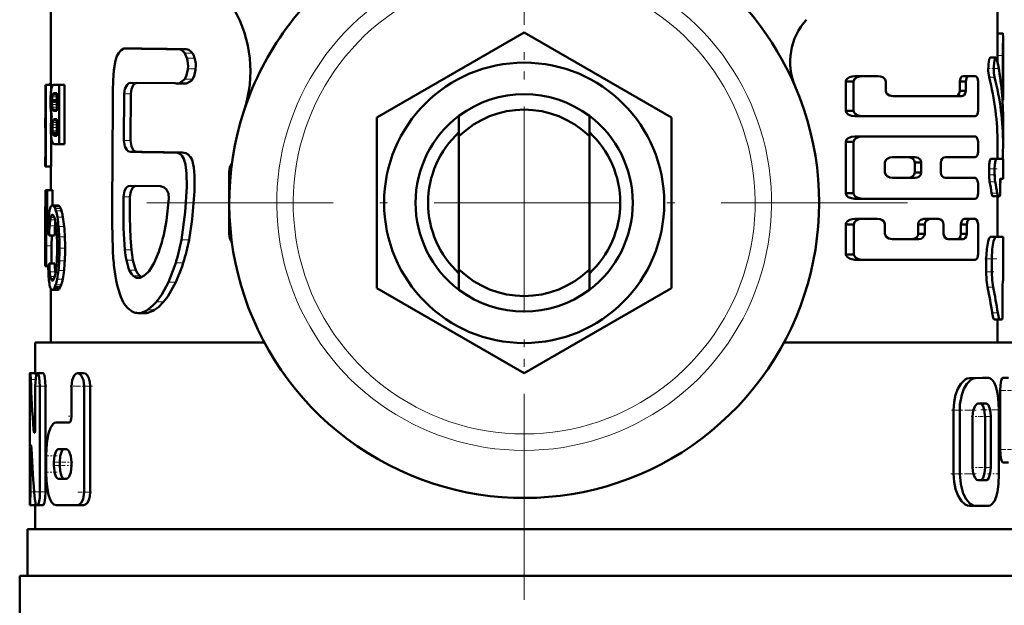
# Model space of a CAD drawing. Extents: x -1438 to 1837, y -1771 to 622.
# Tile 21 of 90: x -56 to 8, y -992 to -954. Entities that reach past the tile are written whole.
import ezdxf

# ---------------------------------------------------------------- set-up
doc = ezdxf.new("R2010")
doc.units = 0
doc.linetypes.add('DASHDOT', pattern=[18.5, 12, -3, 0.5, -3])

msp = doc.modelspace()

# ---------------------------------------------------------------- linework, layer by layer
at = {"color": 7, "linetype": 'DASHDOT', "lineweight": 18}
for p, q in [((-23.209, -941.073), (-23.209, -990.473)), ((-23.209, -942.323), (-23.209, -1007.724)), ((1.491, -965.773), (-47.909, -965.773))]:
    msp.add_line(p, q, dxfattribs=at)
at = {"color": 7, "lineweight": 50}
for p, q in [((-53.709, -958.182), (-53.709, -952.273)), ((7.291, -952.273), (7.291, -955.099)), ((-32.709, -960.288), (-23.209, -954.803)), ((-23.209, -954.803), (-13.709, -960.288)), ((7.291, -954.863), (7.631, -954.863)), ((7.291, -954.863), (7.308, -954.863)), ((7.641, -955.099), (7.641, -959.163)), ((-48.679, -955.84), (-48.875, -955.831)), ((-48.454, -955.831), (-48.875, -955.831)), ((-48.254, -955.84), (-48.454, -955.831)), ((-44.984, -955.882), (-45.472, -955.882)), ((6.821, -956.425), (7.177, -956.425)), ((7.284, -956.298), (7.284, -956.739)), ((7.634, -958.594), (7.634, -956.298)), ((-45.414, -958.071), (-45.065, -957.804)), ((-1.413, -957.616), (-1.911, -957.616)), ((-1.413, -957.616), (-0.411, -957.616)), ((5.463, -957.616), (5.086, -957.616)), ((5.463, -957.616), (5.835, -957.616)), ((-54.046, -960.318), (-54.046, -958.182)), ((-54.046, -958.182), (-54.022, -958.182)), ((-53.672, -958.182), (-54.022, -958.182)), ((-54.022, -963.438), (-54.022, -958.182)), ((-53.709, -958.096), (-53.738, -958.096)), ((-53.67, -958.443), (-53.677, -958.485)), ((-53.672, -958.182), (-53.672, -958.453)), ((-53.509, -958.182), (-53.172, -958.182)), ((-52.812, -958.182), (-53.172, -958.182)), ((-53.172, -961.989), (-53.172, -958.182)), ((-52.812, -958.182), (-52.812, -961.989)), ((-45.688, -958.068), (-48.541, -958.042)), ((-45.057, -958.085), (-45.543, -958.085)), ((-1.984, -957.963), (-2.496, -957.963)), ((-2.496, -957.963), (-2.496, -959.842)), ((-1.984, -959.842), (-1.984, -957.963)), ((0.084, -958.561), (0.084, -957.963)), ((5.236, -957.963), (4.856, -957.963)), ((4.856, -957.963), (4.856, -958.561)), ((5.236, -958.561), (5.236, -957.963)), ((6.028, -959.842), (6.028, -957.963)), ((-53.308, -958.744), (-53.549, -958.744)), ((-53.308, -958.722), (-53.517, -958.722)), ((-53.47, -958.712), (-53.308, -958.712)), ((-53.308, -959.856), (-53.308, -958.712)), ((-48.972, -958.765), (-48.99, -961.758)), ((-48.552, -958.765), (-48.57, -961.758)), ((0.555, -958.908), (4.996, -958.908)), ((5.236, -958.561), (4.856, -958.561)), ((-53.628, -959.199), (-53.629, -959.279)), ((-53.308, -959.279), (-53.629, -959.279)), ((-53.626, -959.131), (-53.628, -959.199)), ((-53.308, -959.199), (-53.628, -959.199)), ((7.607, -959.168), (7.641, -959.168)), ((7.641, -959.168), (7.641, -959.163)), ((-54.059, -960.318), (-54.046, -960.318)), ((-54.059, -960.318), (-54.059, -960.939)), ((-53.672, -960.033), (-53.672, -960.372)), ((-53.562, -959.815), (-53.546, -959.831)), ((-53.546, -959.831), (-53.521, -959.846)), ((-53.308, -959.831), (-53.546, -959.831)), ((-53.521, -959.846), (-53.495, -959.853)), ((-53.308, -959.846), (-53.521, -959.846)), ((-53.495, -959.853), (-53.461, -959.856)), ((-53.308, -959.853), (-53.495, -959.853)), ((-53.461, -959.856), (-53.457, -959.856)), ((-53.457, -959.856), (-53.308, -959.856)), ((-32.709, -971.258), (-32.709, -960.288)), ((-27.409, -961.488), (-27.409, -960.173)), ((-19.009, -961.488), (-19.009, -960.173)), ((-13.709, -960.288), (-13.709, -971.258)), ((-1.984, -959.842), (-2.496, -959.842)), ((-1.413, -960.192), (-1.911, -960.192)), ((-1.413, -960.192), (5.835, -960.192)), ((7.641, -960.248), (7.641, -962.003)), ((-54.059, -960.939), (-54.046, -960.939)), ((-54.057, -960.939), (-54.053, -960.957)), ((-54.053, -960.957), (-54.047, -961.001)), ((-54.046, -962.817), (-54.046, -960.939)), ((-53.526, -960.413), (-53.54, -960.43)), ((-53.308, -960.43), (-53.54, -960.43)), ((-53.308, -960.414), (-53.526, -960.414)), ((-53.478, -960.39), (-53.502, -960.397)), ((-53.308, -960.398), (-53.502, -960.398)), ((-53.441, -960.387), (-53.478, -960.39)), ((-53.441, -960.387), (-53.308, -960.387)), ((-53.308, -961.455), (-53.308, -960.387)), ((-54.047, -961.001), (-54.046, -961.012)), ((-53.672, -961.578), (-53.672, -963.438)), ((-53.57, -961.337), (-53.584, -961.272)), ((-53.308, -961.272), (-53.584, -961.272)), ((-53.308, -961.337), (-53.57, -961.337)), ((-53.444, -961.455), (-53.308, -961.455)), ((-27.409, -970.058), (-27.409, -961.488)), ((-19.009, -961.488), (-19.009, -970.058)), ((-1.413, -961.493), (-1.911, -961.493)), ((-1.413, -961.493), (5.835, -961.493)), ((-53.468, -961.989), (-53.172, -961.989)), ((-52.812, -961.989), (-53.172, -961.989)), ((-1.984, -961.844), (-2.496, -961.844)), ((-2.496, -961.844), (-2.496, -965.156)), ((-1.984, -965.156), (-1.984, -961.844)), ((6.028, -962.479), (6.028, -961.844)), ((7.291, -962.002), (7.291, -962.95)), ((-54.059, -962.817), (-54.046, -962.817)), ((-54.059, -962.817), (-54.059, -963.438)), ((-54.054, -962.814), (-54.057, -962.817)), ((-54.052, -962.806), (-54.054, -962.814)), ((-54.048, -962.789), (-54.052, -962.806)), ((-54.046, -962.776), (-54.048, -962.789)), ((-45.73, -962.531), (-45.767, -962.532)), ((-45.248, -962.531), (-45.73, -962.531)), ((0.51, -962.841), (1.99, -962.841)), ((3.935, -962.831), (5.835, -962.831)), ((-54.059, -963.438), (-54.022, -963.438)), ((-53.708, -963.438), (-54.058, -963.438)), ((-53.672, -963.438), (-54.022, -963.438)), ((-53.709, -964.952), (-53.709, -963.438)), ((0.036, -963.815), (0.036, -963.185)), ((2.374, -963.185), (1.951, -963.185)), ((1.951, -963.185), (1.951, -963.815)), ((2.374, -963.815), (2.374, -963.185)), ((3.627, -963.818), (3.627, -963.182)), ((6.859, -962.95), (7.214, -962.95)), ((7.214, -962.95), (7.641, -962.95)), ((7.641, -962.95), (7.641, -964.225)), ((-42.209, -967.773), (-42.209, -963.773)), ((2.374, -963.815), (1.951, -963.815)), ((6.744, -963.587), (6.744, -963.961)), ((7.1, -963.961), (7.1, -963.587)), ((-46.642, -964.698), (-48.595, -964.672)), ((0.51, -964.16), (1.99, -964.16)), ((3.935, -964.169), (5.835, -964.169)), ((6.028, -965.156), (6.028, -964.521)), ((7.456, -964.797), (7.453, -964.77)), ((7.477, -964.225), (7.641, -964.225)), ((-53.977, -964.952), (-54.056, -964.952)), ((-54.056, -966.031), (-54.056, -964.952)), ((-53.977, -966.031), (-53.977, -964.952)), ((-53.977, -964.952), (-53.939, -964.952)), ((-53.587, -964.952), (-53.939, -964.952)), ((-53.939, -966.562), (-53.939, -964.952)), ((-53.587, -964.952), (-53.587, -965.942)), ((-1.984, -965.156), (-2.496, -965.156)), ((6.976, -965.341), (7.33, -965.341)), ((7.291, -965.341), (7.291, -967.957)), ((7.306, -965.405), (7.291, -965.466)), ((7.306, -965.405), (7.318, -965.341)), ((7.33, -965.341), (7.43, -965.341)), ((-54.059, -966.031), (-53.977, -966.031)), ((-54.059, -966.031), (-54.059, -969.839)), ((-53.256, -965.942), (-53.612, -965.942)), ((-1.413, -965.507), (-1.911, -965.507)), ((-1.413, -965.507), (5.835, -965.507)), ((-54.059, -969.304), (-54.059, -966.562)), ((-54.059, -966.562), (-54.003, -966.562)), ((-53.964, -966.562), (-53.939, -966.562)), ((-53.822, -966.562), (-53.939, -966.562)), ((-49.742, -967.125), (-49.716, -968.724)), ((-1.981, -967.16), (-2.493, -967.16)), ((-2.482, -969.088), (-2.493, -967.16)), ((-1.971, -969.088), (-1.981, -967.16)), ((-1.41, -966.809), (-1.908, -966.809)), ((-1.41, -966.809), (-0.461, -966.809)), ((0.036, -967.758), (0.036, -967.158)), ((2.594, -967.158), (2.174, -967.158)), ((2.174, -967.158), (2.174, -967.758)), ((2.95, -966.809), (2.536, -966.809)), ((2.594, -967.758), (2.594, -967.158)), ((2.95, -966.809), (3.498, -966.809)), ((3.812, -967.758), (3.812, -967.158)), ((5.305, -967.158), (4.926, -967.158)), ((4.926, -967.158), (4.926, -967.758)), ((5.528, -966.809), (5.152, -966.809)), ((5.305, -967.758), (5.305, -967.158)), ((5.528, -966.809), (5.835, -966.809)), ((6.028, -969.086), (6.028, -967.158)), ((-54.002, -968.544), (-53.994, -967.674)), ((-53.458, -967.874), (-53.811, -967.874)), ((-53.651, -968.544), (-53.646, -967.874)), ((2.594, -967.758), (2.174, -967.758)), ((5.305, -967.758), (4.926, -967.758)), ((7.291, -967.953), (7.641, -967.957)), ((7.641, -967.957), (7.641, -970.791)), ((-54.005, -969.839), (-54.002, -968.544)), ((-53.654, -969.684), (-53.651, -968.544)), ((0.51, -968.106), (2.221, -968.106)), ((4.111, -968.106), (5.069, -968.106)), ((-47.054, -969.645), (-46.749, -968.918)), ((-1.971, -969.088), (-2.482, -969.088)), ((-54.059, -969.304), (-54.03, -969.304)), ((-54.059, -969.839), (-54.005, -969.839)), ((-53.872, -969.839), (-54.005, -969.839)), ((-53.449, -969.684), (-53.802, -969.684)), ((-47.374, -970.165), (-47.054, -969.645)), ((-1.4, -969.432), (-1.898, -969.432)), ((-1.4, -969.432), (5.835, -969.432)), ((6.555, -970.21), (6.555, -969.379)), ((6.914, -970.21), (6.914, -969.379)), ((-53.873, -969.916), (-53.911, -969.916)), ((-53.873, -969.925), (-53.893, -969.925)), ((-53.407, -970.341), (-53.419, -970.217)), ((-27.409, -970.058), (-27.409, -971.373)), ((-19.009, -970.058), (-19.009, -971.373)), ((-53.566, -970.764), (-53.65, -970.764)), ((-53.611, -970.781), (-53.613, -970.781)), ((-48.114, -970.607), (-48.073, -970.61)), ((7.641, -970.791), (7.627, -970.792)), ((-53.709, -974.773), (-53.709, -971.295)), ((-53.258, -971.377), (-53.613, -971.377)), ((-53.203, -971.356), (-53.558, -971.356)), ((-53.092, -971.198), (-53.449, -971.198)), ((-23.209, -976.743), (-32.709, -971.258)), ((-13.709, -971.258), (-23.209, -976.743)), ((7.61, -972.063), (7.607, -972.002)), ((-47.636, -972.868), (-48.072, -972.868)), ((7.079, -973.274), (7.431, -973.274)), ((7.291, -973.274), (7.291, -974.773)), ((7.584, -973.273), (7.431, -973.274)), ((-54.709, -974.773), (-39.942, -974.773)), ((-54.709, -976.727), (-54.709, -974.773)), ((-6.476, -974.773), (8.291, -974.773)), ((-55.046, -976.727), (-55.033, -976.727)), ((-54.683, -976.727), (-55.033, -976.727)), ((-54.877, -976.727), (-54.709, -976.726)), ((-54.209, -976.727), (-54.565, -976.727)), ((-51.589, -976.734), (-51.977, -976.734)), ((6.325, -977.036), (5.48, -977.05)), ((6.698, -977.036), (5.864, -977.05)), ((6.329, -977.036), (6.701, -977.036)), ((7.635, -977.035), (7.993, -977.035)), ((-55.059, -984.38), (-55.059, -977.577)), ((-54.704, -980.152), (-54.704, -977.577)), ((-54.401, -984.38), (-54.401, -977.577)), ((-54.044, -977.577), (-54.044, -984.38)), ((-52.366, -979.497), (-52.366, -977.584)), ((-51.557, -984.387), (-51.557, -977.584)), ((-51.163, -977.584), (-51.163, -984.387)), ((7.453, -977.859), (7.453, -981.657)), ((6.547, -978.699), (6.045, -978.7)), ((4.454, -983.223), (4.453, -979.114)), ((4.852, -983.223), (4.851, -979.114)), ((7.378, -983.219), (7.377, -979.097)), ((-53.359, -979.922), (-52.549, -979.922)), ((5.677, -982.81), (5.677, -979.526)), ((6.479, -982.808), (6.479, -979.524)), ((6.85, -982.808), (6.85, -979.524)), ((-55.01, -984.38), (-55.01, -981.805)), ((-53.211, -981.623), (-52.725, -981.623)), ((-54.001, -983.111), (-54.001, -982.048)), ((-53.5, -982.686), (-53.5, -982.473)), ((-53.132, -982.473), (-53.132, -982.686)), ((-52.366, -982.686), (-52.366, -982.473)), ((7.635, -982.48), (7.992, -982.48)), ((-53.211, -983.536), (-52.725, -983.536)), ((6.174, -983.633), (6.03, -983.634)), ((6.549, -983.633), (6.047, -983.634)), ((-54.696, -985.231), (-55.046, -985.231)), ((-54.958, -985.231), (-54.96, -985.231)), ((-54.709, -985.231), (-54.958, -985.231)), ((-54.709, -986.773), (-54.709, -985.231)), ((-54.628, -985.231), (-54.565, -985.231)), ((-54.209, -985.231), (-54.565, -985.231)), ((-53.359, -985.237), (-51.977, -985.237)), ((-51.589, -985.237), (-51.977, -985.237)), ((5.482, -985.285), (5.865, -985.285)), ((6.703, -985.283), (5.866, -985.285)), ((-55.209, -986.773), (8.791, -986.773)), ((-55.209, -989.773), (-55.209, -986.773)), ((-55.709, -989.773), (-23.209, -989.773)), ((-55.709, -989.773), (-55.709, -992.886)), ((-23.209, -989.773), (9.291, -989.773))]:
    msp.add_line(p, q, dxfattribs=at)
at = {"color": 7, "lineweight": 18}
for p, q in [((-48.254, -955.84), (-48.679, -955.84)), ((-44.583, -956.128), (-45.08, -956.128)), ((-44.439, -956.449), (-44.939, -956.449)), ((7.284, -956.298), (7.634, -956.298)), ((-44.375, -957.144), (-44.876, -957.144)), ((-44.568, -957.804), (-45.065, -957.804)), ((6.744, -957.688), (7.1, -957.688)), ((-53.709, -958.181), (-53.811, -958.181)), ((-44.925, -958.071), (-45.414, -958.071)), ((-53.308, -958.954), (-53.615, -958.954)), ((-53.308, -958.84), (-53.596, -958.84)), ((-53.308, -958.789), (-53.579, -958.789)), ((-48.552, -958.765), (-48.972, -958.765)), ((7.562, -958.594), (7.634, -958.594)), ((-53.308, -959.131), (-53.626, -959.131)), ((-53.308, -959.453), (-53.625, -959.453)), ((-53.308, -959.618), (-53.611, -959.618)), ((-53.308, -959.745), (-53.589, -959.745)), ((-53.308, -959.815), (-53.562, -959.815)), ((-53.308, -960.917), (-53.604, -960.917)), ((-53.308, -960.746), (-53.599, -960.746)), ((-53.308, -960.604), (-53.585, -960.604)), ((-53.308, -960.492), (-53.563, -960.492)), ((-53.308, -960.39), (-53.478, -960.39)), ((-53.308, -961.135), (-53.598, -961.135)), ((-53.308, -961.384), (-53.552, -961.384)), ((-53.308, -961.425), (-53.522, -961.425)), ((-53.308, -961.446), (-53.49, -961.446)), ((-48.57, -961.758), (-48.99, -961.758)), ((-48.141, -962.494), (-48.568, -962.494)), ((-42.103, -963.773), (-42.209, -963.773)), ((6.744, -963.587), (7.1, -963.587)), ((6.744, -963.961), (7.1, -963.961)), ((6.779, -964.412), (7.135, -964.412)), ((-48.605, -965.384), (-49.024, -965.384)), ((6.907, -965.154), (7.262, -965.154)), ((7.291, -965.405), (7.306, -965.405)), ((-53.188, -965.965), (-53.544, -965.965)), ((-53.128, -966.028), (-53.484, -966.028)), ((-53.515, -966.621), (-53.683, -966.621)), ((-53.558, -966.559), (-53.647, -966.559)), ((-53.067, -966.14), (-53.424, -966.14)), ((-53.013, -966.288), (-53.372, -966.288)), ((-52.922, -966.693), (-53.282, -966.693)), ((-53.856, -966.998), (-53.981, -966.998)), ((-53.431, -967.257), (-53.784, -967.257)), ((-53.428, -966.874), (-53.744, -966.874)), ((-53.471, -966.725), (-53.715, -966.725)), ((-52.846, -967.29), (-53.206, -967.29)), ((-53.884, -967.674), (-53.994, -967.674)), ((-52.8, -967.958), (-53.161, -967.958)), ((-42.209, -967.773), (-42.103, -967.773)), ((6.837, -967.961), (7.192, -967.961)), ((-53.651, -968.544), (-54.002, -968.544)), ((-44.798, -968.152), (-45.289, -968.152)), ((-52.784, -968.698), (-53.145, -968.698)), ((-48.513, -968.799), (-48.934, -968.799)), ((-52.804, -969.501), (-53.164, -969.501)), ((-48.413, -969.459), (-48.836, -969.459)), ((-45.174, -969.633), (-45.657, -969.633)), ((6.555, -969.379), (6.914, -969.379)), ((-53.874, -969.892), (-53.926, -969.892)), ((-53.419, -970.217), (-53.772, -970.217)), ((-52.854, -970.131), (-53.214, -970.131)), ((-48.226, -970.098), (-48.652, -970.098)), ((-47.977, -970.475), (-48.406, -970.475)), ((6.555, -970.21), (6.914, -970.21)), ((-53.448, -970.52), (-53.736, -970.52)), ((-53.485, -970.633), (-53.712, -970.633)), ((-53.525, -970.716), (-53.683, -970.716)), ((-53.036, -971.059), (-53.394, -971.059)), ((-52.936, -970.676), (-53.295, -970.676)), ((-48.033, -970.607), (-48.114, -970.607)), ((-45.66, -970.884), (-46.133, -970.884)), ((-53.148, -971.297), (-53.504, -971.297)), ((6.645, -971.211), (7.003, -971.211)), ((-46.446, -972.147), (-46.904, -972.147)), ((-47.451, -972.85), (-47.89, -972.85)), ((-47.022, -972.667), (-47.468, -972.667)), ((6.943, -972.86), (7.297, -972.86)), ((-54.686, -977.14), (-54.995, -977.14)), ((5.48, -977.05), (5.864, -977.05)), ((6.325, -977.036), (6.698, -977.036)), ((-54.044, -977.577), (-54.401, -977.577)), ((-51.163, -977.584), (-51.557, -977.584)), ((7.453, -977.859), (7.812, -977.859)), ((4.453, -979.114), (4.851, -979.114)), ((6.478, -979.524), (6.849, -979.524)), ((-54.713, -980.371), (-54.813, -980.371)), ((-54.946, -981.805), (-55.01, -981.805)), ((7.452, -981.657), (7.812, -981.657)), ((-53.132, -982.473), (-53.5, -982.473)), ((-53.132, -982.686), (-53.5, -982.686)), ((6.479, -982.808), (6.85, -982.808)), ((4.454, -983.223), (4.852, -983.223)), ((6.174, -983.633), (6.549, -983.633)), ((-54.777, -984.38), (-55.01, -984.38)), ((-54.044, -984.38), (-54.401, -984.38)), ((-51.163, -984.387), (-51.557, -984.387))]:
    msp.add_line(p, q, dxfattribs=at)
at = {"color": 7, "linetype": 'DASHDOT', "lineweight": 18, "ltscale": 0.000516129}
msp.add_line((7.289, -955.437), (7.31, -955.437), dxfattribs=at)
at = {"color": 7, "linetype": 'DASHDOT', "lineweight": 18, "ltscale": 0.010733}
msp.add_line((7.248, -956.298), (7.678, -956.298), dxfattribs=at)
at = {"color": 7, "linetype": 'DASHDOT', "lineweight": 18, "ltscale": 0.017414}
msp.add_line((6.609, -957.127), (7.306, -957.127), dxfattribs=at)
at = {"color": 7, "linetype": 'DASHDOT', "lineweight": 18, "ltscale": 0.002367}
msp.add_line((7.554, -958.594), (7.649, -958.594), dxfattribs=at)
at = {"color": 7, "linetype": 'DASHDOT', "lineweight": 18, "ltscale": 0.014499}
msp.add_line((6.682, -963.587), (7.262, -963.587), dxfattribs=at)
at = {"color": 7, "linetype": 'DASHDOT', "lineweight": 18, "ltscale": 0.011735}
msp.add_line((6.704, -963.961), (7.174, -963.961), dxfattribs=at)
at = {"color": 7, "linetype": 'DASHDOT', "lineweight": 18, "ltscale": 0.001088}
msp.add_line((7.48, -964.544), (7.437, -964.544), dxfattribs=at)
at = {"color": 7, "linetype": 'DASHDOT', "lineweight": 18, "ltscale": 0.001123}
msp.add_line((7.426, -965.022), (7.471, -965.022), dxfattribs=at)
at = {"color": 7, "linetype": 'DASHDOT', "lineweight": 18, "ltscale": 0.020022}
msp.add_line((6.458, -969.378), (7.259, -969.378), dxfattribs=at)
at = {"color": 7, "linetype": 'DASHDOT', "lineweight": 18, "ltscale": 0.014108}
msp.add_line((6.486, -970.208), (7.05, -970.208), dxfattribs=at)
at = {"color": 7, "linetype": 'DASHDOT', "lineweight": 18, "ltscale": 0.000960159}
msp.add_line((7.63, -971.5), (7.591, -971.5), dxfattribs=at)
at = {"color": 7, "linetype": 'DASHDOT', "lineweight": 18, "ltscale": 0.001202}
msp.add_line((7.58, -972.564), (7.628, -972.564), dxfattribs=at)
at = {"color": 7, "linetype": 'DASHDOT', "lineweight": 18, "ltscale": 0.000461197}
msp.add_line((-55.044, -977.577), (-55.063, -977.577), dxfattribs=at)
at = {"color": 7, "linetype": 'DASHDOT', "lineweight": 18, "ltscale": 0.020982}
msp.add_line((-53.95, -977.577), (-54.789, -977.577), dxfattribs=at)
at = {"color": 7, "linetype": 'DASHDOT', "lineweight": 18, "ltscale": 0.037947}
msp.add_line((-51.015, -977.584), (-52.532, -977.584), dxfattribs=at)
at = {"color": 7, "linetype": 'DASHDOT', "lineweight": 18, "ltscale": 0.021974}
msp.add_line((7.361, -977.859), (8.24, -977.859), dxfattribs=at)
at = {"color": 7, "linetype": 'DASHDOT', "lineweight": 18, "ltscale": 0.042322}
msp.add_line((4.312, -979.113), (6.005, -979.113), dxfattribs=at)
at = {"color": 7, "linetype": 'DASHDOT', "lineweight": 18, "ltscale": 0.033036}
msp.add_line((6.215, -979.099), (7.537, -979.099), dxfattribs=at)
at = {"color": 7, "linetype": 'DASHDOT', "lineweight": 18, "ltscale": 0.006094}
msp.add_line((-52.569, -979.497), (-52.326, -979.497), dxfattribs=at)
at = {"color": 7, "linetype": 'DASHDOT', "lineweight": 18, "ltscale": 0.012237}
msp.add_line((5.597, -979.525), (6.086, -979.525), dxfattribs=at)
at = {"color": 7, "linetype": 'DASHDOT', "lineweight": 18, "ltscale": 0.020307}
msp.add_line((6.12, -979.524), (6.932, -979.524), dxfattribs=at)
at = {"color": 7, "linetype": 'DASHDOT', "lineweight": 18, "ltscale": 0.003525}
msp.add_line((-54.825, -980.152), (-54.684, -980.152), dxfattribs=at)
at = {"color": 7, "linetype": 'DASHDOT', "lineweight": 18, "ltscale": 0.002077}
msp.add_line((-55.022, -981.805), (-54.939, -981.805), dxfattribs=at)
at = {"color": 7, "linetype": 'DASHDOT', "lineweight": 18, "ltscale": 0.022171}
msp.add_line((7.352, -981.657), (8.239, -981.657), dxfattribs=at)
at = {"color": 7, "linetype": 'DASHDOT', "lineweight": 18, "ltscale": 0.019386}
msp.add_line((-53.294, -982.048), (-54.07, -982.048), dxfattribs=at)
at = {"color": 7, "linetype": 'DASHDOT', "lineweight": 18, "ltscale": 0.019858}
msp.add_line((-52.773, -982.473), (-53.567, -982.473), dxfattribs=at)
at = {"color": 7, "linetype": 'DASHDOT', "lineweight": 18, "ltscale": 0.011973}
msp.add_line((-52.287, -982.473), (-52.765, -982.473), dxfattribs=at)
at = {"color": 7, "linetype": 'DASHDOT', "lineweight": 18, "ltscale": 0.021267}
msp.add_line((-53.288, -983.111), (-54.139, -983.111), dxfattribs=at)
at = {"color": 7, "linetype": 'DASHDOT', "lineweight": 18, "ltscale": 0.020281}
msp.add_line((-52.771, -982.686), (-53.582, -982.686), dxfattribs=at)
at = {"color": 7, "linetype": 'DASHDOT', "lineweight": 18, "ltscale": 0.010834}
msp.add_line((-52.328, -982.686), (-52.762, -982.686), dxfattribs=at)
at = {"color": 7, "linetype": 'DASHDOT', "lineweight": 18, "ltscale": 0.01142}
msp.add_line((5.628, -982.809), (6.085, -982.809), dxfattribs=at)
at = {"color": 7, "linetype": 'DASHDOT', "lineweight": 18, "ltscale": 0.02124}
msp.add_line((6.103, -982.808), (6.953, -982.808), dxfattribs=at)
at = {"color": 7, "linetype": 'DASHDOT', "lineweight": 18, "ltscale": 0.043357}
msp.add_line((4.277, -983.222), (6.011, -983.222), dxfattribs=at)
at = {"color": 7, "linetype": 'DASHDOT', "lineweight": 18, "ltscale": 0.020263}
msp.add_line((6.636, -983.221), (7.446, -983.221), dxfattribs=at)
at = {"color": 7, "linetype": 'DASHDOT', "lineweight": 18, "ltscale": 0.011318}
msp.add_line((-54.647, -984.38), (-55.1, -984.38), dxfattribs=at)
at = {"color": 7, "linetype": 'DASHDOT', "lineweight": 18, "ltscale": 0.016153}
msp.add_line((-53.972, -984.38), (-54.618, -984.38), dxfattribs=at)
at = {"color": 7, "linetype": 'DASHDOT', "lineweight": 18, "ltscale": 0.02459}
msp.add_line((-51.075, -984.387), (-52.059, -984.387), dxfattribs=at)
at = {"color": 7, "lineweight": 50}
for points in [[(7.631, -954.863), (7.632, -954.864), (7.633, -954.865), (7.634, -954.869), (7.636, -954.884), (7.641, -955.098)], [(-48.998, -955.847), (-49.174, -955.934), (-49.326, -956.106), (-49.441, -956.331), (-49.532, -956.611), (-49.646, -957.235), (-49.696, -957.892), (-49.703, -958.563)], [(-45.08, -956.128), (-45.215, -955.979), (-45.346, -955.903), (-45.472, -955.882)], [(-44.583, -956.128), (-44.652, -956.044), (-44.812, -955.92), (-44.984, -955.882)], [(-44.939, -956.449), (-44.974, -956.344), (-45.08, -956.128)], [(-44.439, -956.449), (-44.5, -956.279), (-44.583, -956.128)], [(6.821, -956.425), (6.813, -956.427), (6.798, -956.438), (6.782, -956.46), (6.753, -956.532), (6.698, -956.872), (6.692, -957.283), (6.744, -957.688)], [(7.177, -956.425), (7.166, -956.428), (7.146, -956.447), (7.126, -956.484), (7.091, -956.603), (7.048, -956.98), (7.056, -957.397), (7.1, -957.688)], [(7.248, -956.566), (7.208, -956.449), (7.192, -956.431), (7.177, -956.425)], [(-45.065, -957.804), (-44.977, -957.628), (-44.883, -957.215), (-44.876, -957.144)], [(-44.568, -957.804), (-44.478, -957.628), (-44.382, -957.215), (-44.375, -957.144)], [(-44.925, -958.071), (-44.629, -957.888), (-44.568, -957.804)], [(-1.911, -957.616), (-2.087, -957.634), (-2.257, -957.685), (-2.385, -957.762), (-2.48, -957.885), (-2.496, -957.963)], [(-1.413, -957.616), (-1.586, -957.634), (-1.753, -957.686), (-1.849, -957.741), (-1.93, -957.819), (-1.984, -957.963)], [(0.084, -957.963), (0.043, -957.824), (-0.106, -957.689), (-0.254, -957.634), (-0.411, -957.616)], [(5.086, -957.616), (4.992, -957.648), (4.91, -957.742), (4.856, -957.963)], [(5.463, -957.616), (5.37, -957.648), (5.289, -957.742), (5.236, -957.963)], [(6.028, -957.963), (5.986, -957.743), (5.907, -957.641), (5.835, -957.616)], [(-48.972, -958.765), (-48.926, -958.438), (-48.791, -958.172), (-48.672, -958.074), (-48.541, -958.042)], [(-48.552, -958.765), (-48.512, -958.462), (-48.393, -958.204), (-48.286, -958.098), (-48.164, -958.046)], [(-49.703, -958.563), (-49.708, -959.395), (-49.743, -966.079), (-49.742, -967.125)], [(0.555, -958.908), (0.32, -958.86), (0.163, -958.751), (0.107, -958.665), (0.084, -958.561)], [(4.856, -958.561), (4.822, -958.739), (4.759, -958.84), (4.678, -958.895), (4.613, -958.908)], [(5.236, -958.561), (5.203, -958.738), (5.14, -958.84), (5.061, -958.895), (4.996, -958.908)], [(-1.911, -960.192), (-2.122, -960.166), (-2.327, -960.086), (-2.441, -959.987), (-2.496, -959.842)], [(-1.984, -959.842), (-1.969, -959.919), (-1.879, -960.042), (-1.687, -960.147), (-1.413, -960.192)], [(5.835, -960.192), (5.89, -960.177), (5.926, -960.151), (5.985, -960.065), (6.028, -959.842)], [(-1.911, -961.493), (-2.122, -961.518), (-2.326, -961.599), (-2.442, -961.699), (-2.496, -961.844)], [(-1.413, -961.493), (-1.619, -961.518), (-1.82, -961.599), (-1.932, -961.7), (-1.984, -961.844)], [(6.028, -961.844), (6.003, -961.669), (5.933, -961.541), (5.888, -961.507), (5.835, -961.493)], [(-48.568, -962.494), (-48.698, -962.458), (-48.816, -962.356), (-48.931, -962.139), (-48.99, -961.758)], [(-48.141, -962.494), (-48.273, -962.459), (-48.393, -962.357), (-48.51, -962.139), (-48.57, -961.758)], [(-45.289, -968.152), (-45.04, -966.381), (-44.951, -964.75), (-44.954, -963.885), (-45.017, -963.31), (-45.131, -962.94), (-45.259, -962.735), (-45.391, -962.619), (-45.545, -962.553), (-45.73, -962.531)], [(-44.798, -968.152), (-44.591, -966.83), (-44.458, -965.029), (-44.449, -964.012), (-44.489, -963.489), (-44.546, -963.194), (-44.608, -963.002), (-44.697, -962.829), (-44.846, -962.659), (-44.996, -962.573), (-45.248, -962.531)], [(0.51, -962.841), (0.343, -962.864), (0.182, -962.938), (0.086, -963.033), (0.036, -963.185)], [(1.951, -963.185), (1.921, -963.054), (1.852, -962.954), (1.761, -962.889), (1.561, -962.841)], [(2.374, -963.185), (2.363, -963.104), (2.3, -962.98), (2.174, -962.882), (1.99, -962.841)], [(3.627, -963.182), (3.648, -963.056), (3.718, -962.935), (3.815, -962.86), (3.935, -962.831)], [(5.835, -962.831), (5.891, -962.816), (5.926, -962.79), (5.985, -962.703), (6.028, -962.479)], [(6.859, -962.95), (6.852, -962.951), (6.837, -962.963), (6.822, -962.986), (6.795, -963.063), (6.757, -963.3), (6.744, -963.587)], [(7.214, -962.95), (7.207, -962.951), (7.192, -962.963), (7.177, -962.986), (7.151, -963.062), (7.113, -963.299), (7.1, -963.587)], [(0.036, -963.815), (0.088, -963.97), (0.185, -964.064), (0.344, -964.136), (0.51, -964.16)], [(1.561, -964.16), (1.689, -964.14), (1.809, -964.082), (1.921, -963.946), (1.951, -963.815)], [(1.99, -964.16), (2.108, -964.143), (2.22, -964.092), (2.336, -963.964), (2.374, -963.815)], [(3.935, -964.169), (3.832, -964.148), (3.737, -964.085), (3.659, -963.971), (3.627, -963.818)], [(-48.595, -964.672), (-48.726, -964.704), (-48.842, -964.8), (-48.957, -965.005), (-49.024, -965.384)], [(-48.226, -964.677), (-48.345, -964.731), (-48.449, -964.837), (-48.549, -965.041), (-48.605, -965.384)], [(-46.091, -965.491), (-46.124, -965.178), (-46.254, -964.914), (-46.398, -964.777), (-46.642, -964.698)], [(6.028, -964.521), (6.003, -964.346), (5.933, -964.217), (5.888, -964.183), (5.835, -964.169)], [(7.453, -964.77), (7.455, -964.302), (7.466, -964.241), (7.471, -964.231), (7.473, -964.227), (7.475, -964.225), (7.477, -964.225)], [(-49.024, -965.384), (-49.02, -967.419), (-48.934, -968.799)], [(-48.605, -965.384), (-48.61, -966.708), (-48.574, -968.054), (-48.513, -968.799)], [(-1.911, -965.507), (-2.123, -965.482), (-2.327, -965.401), (-2.442, -965.301), (-2.496, -965.156)], [(-1.984, -965.156), (-1.969, -965.233), (-1.88, -965.356), (-1.756, -965.435), (-1.62, -965.482), (-1.413, -965.507)], [(5.835, -965.507), (5.891, -965.492), (5.926, -965.467), (5.985, -965.38), (6.028, -965.156)], [(6.907, -965.154), (6.942, -965.298), (6.962, -965.334), (6.971, -965.34), (6.976, -965.341)], [(7.262, -965.154), (7.296, -965.298), (7.316, -965.334), (7.325, -965.34), (7.33, -965.341)], [(7.43, -965.341), (7.433, -965.34), (7.435, -965.339), (7.438, -965.333), (7.443, -965.319), (7.452, -965.274), (7.466, -965.04), (7.456, -964.797)], [(-46.431, -967.836), (-46.251, -966.912), (-46.091, -965.491)], [(-1.908, -966.809), (-2.074, -966.824), (-2.237, -966.871), (-2.385, -966.958), (-2.477, -967.082), (-2.493, -967.16)], [(-1.41, -966.809), (-1.618, -966.834), (-1.818, -966.916), (-1.929, -967.016), (-1.981, -967.16)], [(0.036, -967.158), (0.012, -967.051), (-0.048, -966.963), (-0.154, -966.882), (-0.275, -966.834), (-0.461, -966.809)], [(2.536, -966.809), (2.35, -966.86), (2.246, -966.951), (2.182, -967.09), (2.174, -967.158)], [(3.812, -967.158), (3.79, -967.031), (3.72, -966.91), (3.622, -966.837), (3.498, -966.809)], [(5.152, -966.809), (5.059, -966.841), (4.978, -966.936), (4.926, -967.158)], [(5.528, -966.809), (5.437, -966.841), (5.358, -966.934), (5.305, -967.158)], [(6.028, -967.158), (6.003, -966.983), (5.933, -966.856), (5.888, -966.822), (5.835, -966.809)], [(0.51, -968.106), (0.274, -968.058), (0.117, -967.951), (0.06, -967.863), (0.036, -967.758)], [(2.174, -967.758), (2.146, -967.889), (2.08, -967.989), (1.991, -968.056), (1.795, -968.106)], [(2.594, -967.758), (2.567, -967.888), (2.481, -968.009), (2.366, -968.079), (2.221, -968.106)], [(4.111, -968.106), (4.011, -968.085), (3.919, -968.023), (3.843, -967.91), (3.812, -967.758)], [(4.926, -967.758), (4.893, -967.936), (4.831, -968.037), (4.751, -968.093), (4.686, -968.106)], [(5.305, -967.758), (5.272, -967.935), (5.211, -968.037), (5.132, -968.093), (5.069, -968.106)], [(6.837, -967.961), (6.819, -967.965), (6.782, -967.995), (6.745, -968.053), (6.677, -968.241), (6.587, -968.759), (6.555, -969.379)], [(7.192, -967.961), (7.174, -967.965), (7.138, -967.995), (7.102, -968.052), (7.034, -968.241), (6.945, -968.76), (6.914, -969.379)], [(-1.898, -969.432), (-2.108, -969.407), (-2.246, -969.362), (-2.41, -969.25), (-2.466, -969.165), (-2.482, -969.088)], [(-1.971, -969.088), (-1.955, -969.164), (-1.864, -969.286), (-1.672, -969.389), (-1.4, -969.432)], [(5.835, -969.432), (5.89, -969.418), (5.942, -969.376), (5.985, -969.307), (6.028, -969.086)], [(-48.836, -969.459), (-48.698, -969.984), (-48.652, -970.098)], [(-48.413, -969.459), (-48.296, -969.921), (-48.226, -970.098)], [(-46.133, -970.884), (-45.736, -969.874), (-45.657, -969.633)], [(-45.66, -970.884), (-45.252, -969.868), (-45.174, -969.633)], [(-49.62, -969.93), (-49.495, -970.762), (-49.406, -971.151)], [(-48.652, -970.098), (-48.516, -970.345), (-48.406, -970.475)], [(-48.226, -970.098), (-48.137, -970.268), (-47.977, -970.475)], [(-48.073, -970.61), (-47.957, -970.594), (-47.704, -970.48)], [(-47.704, -970.48), (-47.438, -970.239), (-47.374, -970.165)], [(6.555, -970.21), (6.578, -970.741), (6.645, -971.211)], [(6.914, -970.21), (6.937, -970.741), (7.003, -971.211)], [(-46.904, -972.147), (-46.562, -971.679), (-46.133, -970.884)], [(-46.446, -972.147), (-46.172, -971.792), (-45.94, -971.417), (-45.66, -970.884)], [(7.607, -972.002), (7.604, -971.089), (7.622, -970.809), (7.625, -970.794), (7.626, -970.792), (7.627, -970.792)], [(-49.406, -971.151), (-49.192, -971.82), (-49.035, -972.162), (-48.908, -972.365)], [(-48.908, -972.365), (-48.743, -972.56), (-48.464, -972.777)], [(-47.468, -972.667), (-47.172, -972.431), (-46.904, -972.147)], [(-47.022, -972.667), (-46.777, -972.483), (-46.446, -972.147)], [(7.584, -973.273), (7.586, -973.271), (7.588, -973.269), (7.592, -973.26), (7.605, -973.162), (7.615, -972.914), (7.61, -972.063)], [(6.943, -972.86), (7.014, -973.178), (7.053, -973.258), (7.07, -973.272), (7.079, -973.274)], [(7.297, -972.86), (7.367, -973.179), (7.406, -973.258), (7.423, -973.272), (7.431, -973.274)], [(-55.046, -976.727), (-55.047, -976.728), (-55.048, -976.73), (-55.049, -976.736), (-55.054, -976.806), (-55.059, -977.577)], [(-54.995, -977.14), (-55.022, -976.765), (-55.03, -976.731), (-55.031, -976.728), (-55.032, -976.728), (-55.033, -976.727)], [(-54.565, -976.727), (-54.575, -976.729), (-54.595, -976.745), (-54.614, -976.776), (-54.647, -976.876), (-54.679, -977.074), (-54.704, -977.577)], [(-54.656, -976.921), (-54.671, -976.77), (-54.678, -976.734), (-54.68, -976.729), (-54.681, -976.728), (-54.683, -976.727)], [(-54.401, -977.577), (-54.444, -977.014), (-54.496, -976.814), (-54.526, -976.755), (-54.541, -976.737), (-54.557, -976.728), (-54.565, -976.727)], [(-54.044, -977.577), (-54.087, -977.014), (-54.139, -976.814), (-54.17, -976.755), (-54.185, -976.737), (-54.201, -976.728), (-54.209, -976.727)], [(-51.977, -976.734), (-52.096, -976.772), (-52.201, -976.884), (-52.323, -977.19), (-52.366, -977.584)], [(-51.557, -977.584), (-51.607, -977.189), (-51.745, -976.881), (-51.856, -976.772), (-51.977, -976.734)], [(-51.163, -977.584), (-51.187, -977.311), (-51.254, -977.066), (-51.35, -976.885), (-51.47, -976.769), (-51.589, -976.734)], [(5.48, -977.05), (5.336, -977.075), (5.191, -977.146), (4.918, -977.418), (4.732, -977.74), (4.587, -978.131), (4.489, -978.598), (4.453, -979.114)], [(5.864, -977.05), (5.721, -977.075), (5.579, -977.146), (5.309, -977.419), (5.125, -977.742), (4.983, -978.133), (4.868, -978.757), (4.851, -979.114)], [(7.377, -979.097), (7.33, -978.299), (7.27, -977.931), (7.184, -977.605), (7.077, -977.346), (6.948, -977.158), (6.8, -977.054), (6.698, -977.036)], [(7.635, -977.035), (7.623, -977.037), (7.598, -977.054), (7.574, -977.088), (7.529, -977.197), (7.472, -977.499), (7.453, -977.859)], [(6.045, -978.7), (5.973, -978.718), (5.903, -978.768), (5.839, -978.848), (5.72, -979.144), (5.677, -979.526)], [(6.478, -979.524), (6.447, -979.157), (6.356, -978.859), (6.287, -978.756), (6.249, -978.724), (6.187, -978.7)], [(6.849, -979.524), (6.834, -979.263), (6.79, -979.025), (6.696, -978.802), (6.636, -978.734), (6.547, -978.699)], [(-53.359, -979.922), (-53.459, -979.944), (-53.554, -980.007), (-53.721, -980.249), (-53.849, -980.616), (-53.937, -981.07), (-53.987, -981.575), (-54.001, -982.048)], [(-52.366, -979.497), (-52.387, -979.693), (-52.446, -979.848), (-52.489, -979.899), (-52.513, -979.914), (-52.549, -979.922)], [(-54.765, -980.578), (-54.769, -980.577), (-54.776, -980.571), (-54.782, -980.559), (-54.794, -980.521), (-54.813, -980.371)], [(-54.704, -980.152), (-54.72, -980.434), (-54.739, -980.534), (-54.751, -980.564), (-54.756, -980.573), (-54.762, -980.577), (-54.765, -980.578)], [(-55.01, -981.805), (-55.002, -981.494), (-54.992, -981.399), (-54.989, -981.386), (-54.987, -981.382), (-54.985, -981.381), (-54.984, -981.38)], [(-54.984, -981.38), (-54.982, -981.381), (-54.981, -981.382), (-54.979, -981.386), (-54.969, -981.433), (-54.957, -981.586)], [(-53.211, -981.623), (-53.267, -981.638), (-53.303, -981.665), (-53.368, -981.753), (-53.463, -982.046), (-53.5, -982.473)], [(-52.839, -981.623), (-52.896, -981.638), (-52.932, -981.664), (-52.998, -981.753), (-53.098, -982.07), (-53.132, -982.473)], [(-52.366, -982.473), (-52.408, -982.082), (-52.526, -981.772), (-52.588, -981.691), (-52.655, -981.641), (-52.725, -981.623)], [(7.452, -981.657), (7.501, -982.203), (7.558, -982.397), (7.591, -982.454), (7.608, -982.471), (7.635, -982.48)], [(-54.001, -983.111), (-53.981, -983.674), (-53.919, -984.208), (-53.844, -984.562), (-53.744, -984.859), (-53.639, -985.054), (-53.517, -985.182), (-53.359, -985.237)], [(-53.5, -982.686), (-53.444, -983.198), (-53.355, -983.429), (-53.297, -983.5), (-53.24, -983.532), (-53.211, -983.536)], [(-53.132, -982.686), (-53.11, -983.015), (-53.045, -983.3), (-52.942, -983.485), (-52.88, -983.528), (-52.839, -983.536)], [(-52.725, -983.536), (-52.654, -983.518), (-52.586, -983.466), (-52.523, -983.384), (-52.423, -983.14), (-52.366, -982.686)], [(5.677, -982.81), (5.723, -983.2), (5.815, -983.446), (5.944, -983.6), (6.047, -983.634)], [(6.174, -983.633), (6.238, -983.616), (6.279, -983.586), (6.352, -983.484), (6.447, -983.182), (6.479, -982.808)], [(6.549, -983.633), (6.612, -983.616), (6.653, -983.586), (6.725, -983.484), (6.819, -983.182), (6.85, -982.808)], [(4.454, -983.223), (4.489, -983.729), (4.588, -984.204), (4.752, -984.635), (4.964, -984.976), (5.209, -985.2), (5.345, -985.264), (5.482, -985.285)], [(4.852, -983.223), (4.911, -983.886), (5.078, -984.481), (5.266, -984.852), (5.493, -985.122), (5.739, -985.266), (5.866, -985.285)], [(6.703, -985.283), (6.808, -985.263), (6.907, -985.201), (7.082, -984.967), (7.191, -984.696), (7.275, -984.367), (7.347, -983.876), (7.378, -983.219)], [(-55.059, -984.38), (-55.052, -985.193), (-55.048, -985.226), (-55.047, -985.229), (-55.046, -985.231)], [(-55.046, -985.231), (-55.045, -985.23), (-55.044, -985.229), (-55.04, -985.212), (-55.028, -985.074), (-55.01, -984.38)], [(-54.565, -985.231), (-54.554, -985.229), (-54.533, -985.213), (-54.513, -985.182), (-54.475, -985.08), (-54.42, -984.765), (-54.401, -984.38)], [(-54.209, -985.231), (-54.198, -985.228), (-54.175, -985.211), (-54.153, -985.176), (-54.113, -985.063), (-54.061, -984.752), (-54.044, -984.38)], [(-51.977, -985.237), (-51.855, -985.198), (-51.743, -985.087), (-51.625, -984.844), (-51.557, -984.387)], [(-51.589, -985.237), (-51.465, -985.198), (-51.351, -985.087), (-51.253, -984.901), (-51.188, -984.668), (-51.163, -984.387)], [(-54.741, -984.818), (-54.699, -985.103), (-54.669, -985.192), (-54.651, -985.219), (-54.642, -985.226), (-54.628, -985.231)]]:
    msp.add_lwpolyline(points, dxfattribs=at)
for centre, radius in [((136.791, -824.723), 140), ((-23.209, -965.773), 9.025)]:
    msp.add_circle(centre, radius, dxfattribs=at)
for centre, radius, start, end in [((136.791, -824.723), 140.27, 90, 270), ((-23.209, -965.773), 19, 125.84718, 161.68764), ((-23.209, -965.773), 19, 23.24767, 54.15282), ((-48.842, -957.29), 8, 341.68764, 30.09198), ((-2.076, -956.695), 4, 137.33434, 203.24766), ((127.006, -956.47), 119.722, 179.34356, 179.91754), ((128.974, -956.473), 121.34, 179.351, 179.91752), ((-48.885, -956.24), 0.409, 88.68514, 106.12008), ((-38.12, -255.085), 700.834, 269.136737, 269.398941), ((-37.449, -223.919), 732, 269.154277, 269.410211), ((-46.685, -956.954), 1.819, 354.01231, 16.12681), ((-46.144, -956.954), 1.78, 353.88275, 16.49809), ((-9.863, -960.257), 17.504, 0.02717, 12.17292), ((-10.074, -962.016), 17.365, 0.04463, 14.43125), ((-9.919, -962.016), 17.56, 0.042, 14.26665), ((-52.756, -958.611), 0.929, 162.6089, 169.62271), ((-53.238, -958.456), 0.423, 150.38343, 163.11265), ((-53.473, -958.32), 0.151, 127.21671, 151.07777), ((-53.507, -958.28), 0.098, 90.98074, 125.78698), ((-45.541, -957.445), 0.64, 256.68918, 269.79339), ((-45.543, -957.502), 0.583, 269.98977, 282.76849), ((-45.057, -957.476), 0.609, 269.98801, 282.49265), ((-23.209, -965.773), 19, 161.68764, 23.24767), ((-44.571, -959.317), 9.153, 176.64705, 179.55656), ((-50.725, -958.938), 2.987, 171.26632, 176.99995), ((-51.03, -959.215), 2.598, 174.24912, 178.15383), ((-52.768, -959.032), 0.85, 166.95156, 174.79649), ((-53.333, -958.9), 0.27, 155.67796, 166.99573), ((-53.42, -958.861), 0.174, 137.92062, 155.7338), ((-53.479, -958.809), 0.0952, 113.59661, 137.18025), ((-53.469, -958.839), 0.127, 90.09305, 112.23607), ((-23.209, -965.773), 7, 53.1301, 126.8699), ((30.376, -958.629), 22.742, 179.91199, 181.35821), ((-45.788, -959.25), 7.936, 179.97744, 182.31251), ((-49.228, -959.396), 4.493, 182.21938, 185.53399), ((-50.324, -959.281), 3.305, 179.96717, 182.98644), ((-51.005, -959.32), 2.623, 182.90452, 186.51436), ((-52.554, -959.505), 1.063, 186.11133, 193.09371), ((-51.292, -959.603), 2.418, 185.35758, 190.38751), ((-50.861, -960.716), 2.832, 171.98527, 175.68346), ((-53.083, -959.943), 0.595, 189.27669, 201.79857), ((-52.054, -960.543), 1.626, 166.51977, 172.15499), ((-53.382, -959.706), 0.21, 190.71735, 211.19953), ((-23.209, -965.773), 7, 126.8699, 233.1301), ((-23.209, -965.773), 6, 45.573, 134.427), ((-23.209, -965.773), 7, 306.8699, 53.1301), ((-45.633, -960.977), 8.067, 178.12627, 180.01163), ((-46.547, -960.982), 7.153, 179.97163, 182.57364), ((-49.054, -960.861), 4.644, 175.5844, 178.17469), ((-50.757, -960.915), 2.846, 176.59024, 180.04647), ((-49.664, -960.92), 3.94, 179.9637, 183.13155), ((-51.916, -960.841), 1.686, 171.90973, 176.76452), ((-52.497, -960.757), 1.098, 166.03202, 171.9724), ((-53.319, -960.546), 0.25, 152.11991, 167.40865), ((-53.463, -960.484), 0.095, 114.50566, 131.88955), ((-49.723, -961.133), 3.973, 182.45539, 186.21075), ((-51.255, -961.304), 2.432, 186.09899, 191.11708), ((-52.255, -961.069), 1.345, 182.82099, 188.71133), ((-53.327, -961.271), 0.252, 195.13916, 206.68661), ((-53.403, -961.309), 0.166, 206.65795, 224.30063), ((-53.454, -961.357), 0.0966, 224.97702, 247.61287), ((-53.444, -961.328), 0.127, 248.76788, 269.92347), ((-23.209, -965.773), 6.188, 132.74385, 227.25615), ((-23.209, -965.773), 6.188, 312.74385, 47.25615), ((-53.037, -961.665), 0.613, 190.1121, 202.27492), ((-53.436, -961.825), 0.183, 203.36666, 216.72222), ((-53.464, -961.845), 0.149, 217.02234, 234.56537), ((-53.483, -961.87), 0.118, 235.22377, 253.8071), ((-53.469, -961.812), 0.177, 254.36477, 270.06352), ((-9.722, -962.002), 17.363, 356.87211, 359.99853), ((-37.743, -259.355), 703.223, 269.117967, 269.346219), ((-37.315, -247.631), 714.945, 269.132338, 269.355118), ((-41.209, -963.773), 1, 145.7222, 180.00001), ((9.366, -963.988), 2.622, 179.40269, 189.30047), ((9.756, -963.988), 2.656, 179.41634, 189.18486), ((-23.209, -969.978), 30.5, 9.09853, 10.51404), ((-23.209, -969.978), 30.85, 8.99444, 10.39343), ((-9.933, -961.982), 17.575, 351.37093, 352.66655), ((-52.854, -966.394), 0.931, 158.61136, 167.63974), ((-53.468, -966.146), 0.269, 139.34235, 159.93251), ((-53.607, -966.026), 0.0848, 93.31781, 140.12405), ((-53.617, -966.063), 0.122, 53.40955, 87.61485), ((-53.691, -966.163), 0.246, 33.09825, 53.38931), ((-54.023, -966.389), 0.648, 22.61851, 33.82389), ((-53.261, -966.065), 0.124, 53.77691, 87.67656), ((-53.334, -966.165), 0.247, 33.43522, 53.73314), ((-53.662, -966.391), 0.646, 22.86669, 34.14521), ((-9.692, -967.851), 44.329, 178.33367, 179.53163), ((-36.401, -967.45), 17.586, 177.10474, 178.52697), ((-47.501, -967.264), 6.359, 172.11588, 176.77516), ((-51.376, -966.736), 2.448, 167.2088, 171.90379), ((-53.018, -966.883), 0.715, 158.47216, 167.24881), ((-53.489, -966.693), 0.207, 139.79791, 159.79254), ((-53.599, -966.598), 0.0615, 93.85388, 141.01839), ((-53.606, -966.597), 0.0606, 47.22792, 86.85791), ((-53.686, -966.689), 0.183, 29.52477, 48.21507), ((-53.985, -966.868), 0.531, 21.34792, 30.49419), ((-54.674, -967.146), 1.274, 16.49259, 21.69988), ((-54.622, -966.648), 1.302, 16.07301, 22.99334), ((-56.676, -967.23), 3.437, 8.98814, 15.91523), ((-61.401, -968.023), 8.228, 5.11418, 9.30287), ((-54.253, -966.649), 1.292, 16.25739, 23.24133), ((-56.282, -967.231), 3.402, 9.0963, 16.09796), ((-60.948, -968.024), 8.135, 5.17628, 9.41369), ((-3.044, -968.343), 50.955, 178.48693, 179.24732), ((-33.114, -968.172), 20.776, 176.50583, 178.69272), ((-38.76, -968.226), 15.055, 176.3117, 178.66108), ((-49.292, -967.525), 4.499, 171.67609, 176.58798), ((-51.894, -967.152), 1.871, 166.83069, 171.45454), ((-38.58, -968.226), 14.882, 176.26873, 178.64544), ((-55.627, -967.404), 2.261, 8.20176, 15.91941), ((-48.282, -967.589), 5.16, 173.24578, 176.31688), ((-59.295, -967.978), 5.974, 4.28648, 8.6303), ((-67.3, -968.572), 14.152, 2.48454, 5.19872), ((-66.772, -968.572), 13.985, 2.51487, 5.26162), ((2.949, -967.166), 0.356, 89.95451, 178.83212), ((177.837, -969.594), 231.867, 179.47982, 179.92853), ((-51.044, -966.617), 3.039, 200.84814, 204.4368), ((-65.054, -968.433), 11.751, 1.91153, 4.39767), ((-70.11, -968.698), 16.965, 359.99679, 2.497), ((-69.546, -968.698), 16.761, 359.99677, 2.52742), ((-56.046, -965.611), 9.868, 340.4214, 346.9692), ((-41.209, -967.773), 1, 180.00001, 214.27757), ((6.895, -947.139), 20.822, 269.8396, 271.08925), ((7.248, -947.812), 20.149, 269.84186, 271.11839), ((-72.959, -968.702), 19.661, 359.99872, 1.92657), ((-58.597, -965.647), 13.541, 342.88044, 349.33753), ((-57.86, -965.637), 13.302, 342.51841, 349.10043), ((-67.97, -968.734), 14.671, 356.1792, 358.11597), ((-68.874, -968.703), 15.576, 358.11119, 0.00203), ((-69.75, -968.7), 16.605, 357.23394, 0.00455), ((-69.196, -968.7), 16.411, 357.20078, 0.00404), ((-33.224, -968.039), 16.505, 182.37946, 186.57946), ((-41.874, -968.098), 7.095, 185.67673, 191.06213), ((-41.619, -968.105), 6.928, 185.75089, 191.26795), ((-53.643, -969.773), 0.307, 192.3435, 202.96174), ((-51.329, -970.911), 2.761, 153.61564, 157.29762), ((-37.818, -969.417), 16.063, 181.5278, 183.91163), ((-40.72, -969.218), 13.09, 182.04314, 184.37666), ((-40.517, -969.218), 12.94, 182.06697, 184.42767), ((-59.493, -969.311), 6.175, 352.12184, 356.27934), ((-63.484, -969.009), 10.331, 353.76601, 357.26881), ((-63, -969.009), 10.208, 353.69043, 357.23578), ((-53.851, -969.862), 0.0812, 202.37426, 222.38844), ((-53.892, -969.899), 0.0253, 221.52659, 266.77068), ((-50.435, -969.979), 3.345, 184.06668, 189.29617), ((-54.686, -970.181), 1.283, 340.11844, 346.00268), ((-56.495, -969.738), 3.147, 346.16009, 352.35584), ((-59.841, -969.419), 6.665, 349.12904, 353.87319), ((-59.408, -969.418), 6.593, 349.00091, 353.79842), ((-48.045, -970.067), 0.545, 228.43317, 262.69615), ((-47.608, -970.049), 0.563, 229.13677, 244.57482), ((-23.209, -965.773), 6, 225.573, 314.427), ((-48.336, -970.162), 5.519, 183.64318, 188.46626), ((-51.778, -970.668), 2.04, 188.66865, 193.6826), ((-52.483, -970.31), 1.271, 189.51633, 194.7626), ((-53.216, -970.507), 0.512, 194.3148, 204.12902), ((-53.538, -970.655), 0.157, 202.93451, 224.12937), ((-53.608, -970.722), 0.0594, 224.23767, 265.16532), ((-53.615, -970.704), 0.0772, 273.12223, 312.05379), ((-53.694, -970.614), 0.197, 311.52365, 331.43024), ((-54.022, -970.425), 0.576, 330.45621, 340.51705), ((-54.82, -970.575), 1.506, 335.5284, 341.2339), ((-56.164, -970.145), 2.917, 341.73069, 349.50226), ((-54.45, -970.573), 1.495, 335.26937, 341.02329), ((-55.777, -970.144), 2.89, 341.52421, 349.37676), ((-52.985, -970.968), 0.795, 193.23405, 202.80384), ((-53.498, -971.189), 0.237, 201.54923, 222.75944), ((-53.609, -971.293), 0.084, 222.51223, 267.2707), ((-53.618, -971.283), 0.0942, 272.62046, 308.84088), ((-53.71, -971.164), 0.245, 308.25963, 327.01222), ((-54.059, -970.925), 0.668, 326.17917, 335.8704), ((-53.262, -971.281), 0.096, 272.54859, 308.459), ((-53.358, -971.157), 0.252, 307.914, 326.25049), ((-53.687, -970.926), 0.654, 325.53381, 335.42453), ((-23.209, -965.773), 7, 233.1301, 306.8699), ((-23.112, -977.444), 30.403, 8.67277, 11.83041), ((-23.111, -977.444), 30.752, 8.57363, 11.6943), ((-48.077, -971.997), 0.871, 243.57855, 270.32135), ((-48.071, -971.952), 0.917, 269.97854, 281.40538), ((-48.207, -971.561), 1.328, 283.79511, 303.73397), ((-47.636, -971.919), 0.95, 269.97507, 281.20418), ((-47.771, -971.522), 1.367, 283.53778, 303.21513), ((32.658, -973.815), 87.716, 182.17235, 184.28647), ((32.364, -977.376), 87.422, 182.76047, 184.88306), ((-54.93, -985.159), 0.246, 343.12318, 0.65318)]:
    msp.add_arc(centre, radius, start, end, dxfattribs=at)
at = {"color": 7, "lineweight": 18}
for radius, start, end in [(15.939, 127.43427, 52.56572), (14.879, 121.87624, 58.12376)]:
    msp.add_arc((-23.209, -965.773), radius, start, end, dxfattribs=at)
at = {"color": 7, "lineweight": 50}
msp.add_ellipse((-53.583, -960.702), major_axis=(0.157, -2.606), ratio=0.117355, start_param=3.134535, end_param=3.391566, dxfattribs=at)

doc.saveas('drawing.dxf')
